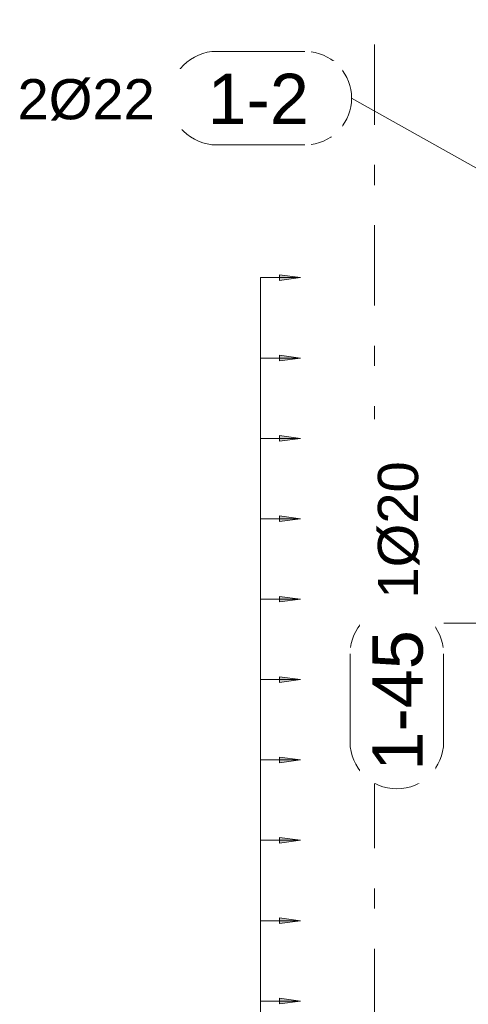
# Model space of a CAD drawing. Header units: millimetres. Extents: x 4307 to 42792, y 1610 to 10025.
# Tile 192 of 256: x 26505 to 27063, y 7716 to 8941. Entities that reach past the tile are written whole.
import ezdxf

# ---------------------------------------------------------------- set-up
doc = ezdxf.new("R2010")
doc.units = ezdxf.units.MM
doc.linetypes.add('Čára osnovy', pattern=[225, 100, -50, 25, -50])
for name, color, linetype, lineweight in [('A-ANNO-DIMS', 211, 'Continuous', 5), ('A-ANNO-DIMS-25', 211, 'Continuous', 5), ('S-GRID', 1, 'Continuous', 5), ('S-RBAR-IDEN', 171, 'Continuous', 5)]:
    doc.layers.add(name, color=color, linetype=linetype, lineweight=lineweight)
doc.styles.add('Arial', font='arial.ttf', dxfattribs={"height": 50})
doc.styles.add('Arial_1', font='arial.ttf', dxfattribs={"height": 62.5})
doc.styles.add('ISOCPEUR', font='isocpeur.ttf', dxfattribs={"width": 0.9, "height": 50})
doc.dimstyles.new('Výztuž_kusy__řezy__4', dxfattribs={"dimscale": 304.8, "dimtxt": 0.18, "dimasz": 0, "dimexe": 0, "dimexo": 0.0625, "dimgap": 0.082021, "dimtad": 1, "dimdec": 0, "dimzin": 0, "dimdsep": 46, "dimtxsty": 'ISOCPEUR', "dimblk1": 'NONE', "dimblk2": 'NONE', "dimsah": 1, "dimcen": 0.09, "dimazin": 0, "dimtfac": 1, "dimtdec": 4, "dimtix": 1, "dimtmove": 0, "dimatfit": 3, "dimfxl": 0.164042, "dimfxlon": 1, "dimtvp": 1, "dimtfill": 1, "dimtolj": 1, "dimtzin": 0, "dimarcsym": 2})

# ---------------------------------------------------------------- blocks, each defined once
blk = doc.blocks.new('DIMBLOCK749-V2')
at = {"layer": 'A-ANNO-DIMS-25'}
for points in [[(26854.5, 7720), (26828.2, 7723.5), (26828.2, 7716.5)], [(26854.5, 7620), (26828.2, 7623.5), (26828.2, 7616.5)]]:
    blk.add_hatch(color=256, dxfattribs=at).paths.add_polyline_path(points)
for p, q in [((26804.5, 7620), (26804.5, 7720)), ((26804.5, 7720), (26804.5, 7720)), ((26804.5, 7720), (26854.5, 7720)), ((26854.5, 7720), (26828.2, 7723.5)), ((26828.2, 7723.5), (26828.2, 7716.5)), ((26828.2, 7716.5), (26854.5, 7720)), ((26804.5, 7620), (26804.5, 7620)), ((26804.5, 7620), (26854.5, 7620)), ((26854.5, 7620), (26828.2, 7623.5)), ((26828.2, 7623.5), (26828.2, 7616.5)), ((26828.2, 7616.5), (26854.5, 7620))]:
    blk.add_line(p, q, dxfattribs=at)
blk = doc.blocks.new('_None')
blk = doc.blocks.new('DIMBLOCK750-V2')
at = {"layer": 'A-ANNO-DIMS-25'}
for points in [[(26854.5, 7820), (26828.2, 7823.5), (26828.2, 7816.5)], [(26854.5, 7720), (26828.2, 7723.5), (26828.2, 7716.5)]]:
    blk.add_hatch(color=256, dxfattribs=at).paths.add_polyline_path(points)
for p, q in [((26804.5, 7720), (26804.5, 7820)), ((26804.5, 7820), (26804.5, 7820)), ((26804.5, 7820), (26854.5, 7820)), ((26854.5, 7820), (26828.2, 7823.5)), ((26828.2, 7823.5), (26828.2, 7816.5)), ((26828.2, 7816.5), (26854.5, 7820)), ((26804.5, 7720), (26804.5, 7720)), ((26804.5, 7720), (26854.5, 7720)), ((26854.5, 7720), (26828.2, 7723.5)), ((26828.2, 7723.5), (26828.2, 7716.5)), ((26828.2, 7716.5), (26854.5, 7720))]:
    blk.add_line(p, q, dxfattribs=at)
blk = doc.blocks.new('DIMBLOCK751-V2')
at = {"layer": 'A-ANNO-DIMS-25'}
for points in [[(26854.5, 7920), (26828.2, 7923.5), (26828.2, 7916.5)], [(26854.5, 7820), (26828.2, 7823.5), (26828.2, 7816.5)]]:
    blk.add_hatch(color=256, dxfattribs=at).paths.add_polyline_path(points)
for p, q in [((26804.5, 7820), (26804.5, 7920)), ((26804.5, 7920), (26804.5, 7920)), ((26804.5, 7920), (26854.5, 7920)), ((26854.5, 7920), (26828.2, 7923.5)), ((26828.2, 7923.5), (26828.2, 7916.5)), ((26828.2, 7916.5), (26854.5, 7920)), ((26804.5, 7820), (26804.5, 7820)), ((26804.5, 7820), (26854.5, 7820)), ((26854.5, 7820), (26828.2, 7823.5)), ((26828.2, 7823.5), (26828.2, 7816.5)), ((26828.2, 7816.5), (26854.5, 7820))]:
    blk.add_line(p, q, dxfattribs=at)
blk = doc.blocks.new('DIMBLOCK752-V2')
at = {"layer": 'A-ANNO-DIMS-25'}
for points in [[(26854.5, 8020), (26828.2, 8023.5), (26828.2, 8016.5)], [(26854.5, 7920), (26828.2, 7923.5), (26828.2, 7916.5)]]:
    blk.add_hatch(color=256, dxfattribs=at).paths.add_polyline_path(points)
for p, q in [((26854.5, 8020), (26828.2, 8023.5)), ((26828.2, 8023.5), (26828.2, 8016.5)), ((26804.5, 7920), (26804.5, 8020)), ((26804.5, 8020), (26804.5, 8020)), ((26804.5, 8020), (26854.5, 8020)), ((26828.2, 8016.5), (26854.5, 8020)), ((26804.5, 7920), (26804.5, 7920)), ((26804.5, 7920), (26854.5, 7920)), ((26854.5, 7920), (26828.2, 7923.5)), ((26828.2, 7923.5), (26828.2, 7916.5)), ((26828.2, 7916.5), (26854.5, 7920))]:
    blk.add_line(p, q, dxfattribs=at)
blk = doc.blocks.new('DIMBLOCK753-V2')
at = {"layer": 'A-ANNO-DIMS-25'}
for points in [[(26854.5, 8120), (26828.2, 8123.5), (26828.2, 8116.5)], [(26854.5, 8020), (26828.2, 8023.5), (26828.2, 8016.5)]]:
    blk.add_hatch(color=256, dxfattribs=at).paths.add_polyline_path(points)
for p, q in [((26854.5, 8120), (26828.2, 8123.5)), ((26828.2, 8123.5), (26828.2, 8116.5)), ((26804.5, 8020), (26804.5, 8120)), ((26804.5, 8120), (26804.5, 8120)), ((26804.5, 8120), (26854.5, 8120)), ((26828.2, 8116.5), (26854.5, 8120)), ((26854.5, 8020), (26828.2, 8023.5)), ((26828.2, 8023.5), (26828.2, 8016.5)), ((26804.5, 8020), (26804.5, 8020)), ((26804.5, 8020), (26854.5, 8020)), ((26828.2, 8016.5), (26854.5, 8020))]:
    blk.add_line(p, q, dxfattribs=at)
blk = doc.blocks.new('DIMBLOCK754-V2')
at = {"layer": 'A-ANNO-DIMS-25'}
for points in [[(26854.5, 8220), (26828.2, 8223.5), (26828.2, 8216.5)], [(26854.5, 8120), (26828.2, 8123.5), (26828.2, 8116.5)]]:
    blk.add_hatch(color=256, dxfattribs=at).paths.add_polyline_path(points)
for p, q in [((26804.5, 8120), (26804.5, 8220)), ((26804.5, 8220), (26804.5, 8220)), ((26804.5, 8220), (26854.5, 8220)), ((26854.5, 8220), (26828.2, 8223.5)), ((26828.2, 8223.5), (26828.2, 8216.5)), ((26828.2, 8216.5), (26854.5, 8220)), ((26854.5, 8120), (26828.2, 8123.5)), ((26828.2, 8123.5), (26828.2, 8116.5)), ((26804.5, 8120), (26804.5, 8120)), ((26804.5, 8120), (26854.5, 8120)), ((26828.2, 8116.5), (26854.5, 8120))]:
    blk.add_line(p, q, dxfattribs=at)
blk = doc.blocks.new('DIMBLOCK755-V2')
at = {"layer": 'A-ANNO-DIMS-25'}
for points in [[(26854.5, 8320), (26828.2, 8323.5), (26828.2, 8316.5)], [(26854.5, 8220), (26828.2, 8223.5), (26828.2, 8216.5)]]:
    blk.add_hatch(color=256, dxfattribs=at).paths.add_polyline_path(points)
for p, q in [((26804.5, 8220), (26804.5, 8320)), ((26804.5, 8320), (26804.5, 8320)), ((26804.5, 8320), (26854.5, 8320)), ((26854.5, 8320), (26828.2, 8323.5)), ((26828.2, 8323.5), (26828.2, 8316.5)), ((26828.2, 8316.5), (26854.5, 8320)), ((26804.5, 8220), (26804.5, 8220)), ((26804.5, 8220), (26854.5, 8220)), ((26854.5, 8220), (26828.2, 8223.5)), ((26828.2, 8223.5), (26828.2, 8216.5)), ((26828.2, 8216.5), (26854.5, 8220))]:
    blk.add_line(p, q, dxfattribs=at)
blk = doc.blocks.new('DIMBLOCK756-V2')
at = {"layer": 'A-ANNO-DIMS-25'}
for points in [[(26854.5, 8420), (26828.2, 8423.5), (26828.2, 8416.5)], [(26854.5, 8320), (26828.2, 8323.5), (26828.2, 8316.5)]]:
    blk.add_hatch(color=256, dxfattribs=at).paths.add_polyline_path(points)
for p, q in [((26804.5, 8320), (26804.5, 8420)), ((26804.5, 8420), (26804.5, 8420)), ((26804.5, 8420), (26854.5, 8420)), ((26854.5, 8420), (26828.2, 8423.5)), ((26828.2, 8423.5), (26828.2, 8416.5)), ((26828.2, 8416.5), (26854.5, 8420)), ((26804.5, 8320), (26804.5, 8320)), ((26804.5, 8320), (26854.5, 8320)), ((26854.5, 8320), (26828.2, 8323.5)), ((26828.2, 8323.5), (26828.2, 8316.5)), ((26828.2, 8316.5), (26854.5, 8320))]:
    blk.add_line(p, q, dxfattribs=at)
blk = doc.blocks.new('DIMBLOCK757-V2')
at = {"layer": 'A-ANNO-DIMS-25'}
for points in [[(26854.5, 8520), (26828.2, 8523.5), (26828.2, 8516.5)], [(26854.5, 8420), (26828.2, 8423.5), (26828.2, 8416.5)]]:
    blk.add_hatch(color=256, dxfattribs=at).paths.add_polyline_path(points)
for p, q in [((26804.5, 8420), (26804.5, 8520)), ((26804.5, 8520), (26804.5, 8520)), ((26804.5, 8520), (26854.5, 8520)), ((26854.5, 8520), (26828.2, 8523.5)), ((26828.2, 8523.5), (26828.2, 8516.5)), ((26828.2, 8516.5), (26854.5, 8520)), ((26804.5, 8420), (26804.5, 8420)), ((26804.5, 8420), (26854.5, 8420)), ((26854.5, 8420), (26828.2, 8423.5)), ((26828.2, 8423.5), (26828.2, 8416.5)), ((26828.2, 8416.5), (26854.5, 8420))]:
    blk.add_line(p, q, dxfattribs=at)
blk = doc.blocks.new('DIMBLOCK758-V2')
at = {"layer": 'A-ANNO-DIMS-25'}
for points in [[(26854.5, 8620), (26828.2, 8623.5), (26828.2, 8616.5)], [(26854.5, 8520), (26828.2, 8523.5), (26828.2, 8516.5)]]:
    blk.add_hatch(color=256, dxfattribs=at).paths.add_polyline_path(points)
for p, q in [((26854.5, 8620), (26828.2, 8623.5)), ((26828.2, 8623.5), (26828.2, 8616.5)), ((26804.5, 8520), (26804.5, 8620)), ((26804.5, 8620), (26804.5, 8620)), ((26804.5, 8620), (26854.5, 8620)), ((26828.2, 8616.5), (26854.5, 8620)), ((26804.5, 8520), (26804.5, 8520)), ((26804.5, 8520), (26854.5, 8520)), ((26854.5, 8520), (26828.2, 8523.5)), ((26828.2, 8523.5), (26828.2, 8516.5)), ((26828.2, 8516.5), (26854.5, 8520))]:
    blk.add_line(p, q, dxfattribs=at)
blk = doc.blocks.new('DIMBLOCK759-V2')
at = {"layer": 'A-ANNO-DIMS-25'}
for points in [[(26854.5, 8620), (26828.2, 8623.5), (26828.2, 8616.5)], [(26854.5, 8520), (26828.2, 8523.5), (26828.2, 8516.5)], [(26854.5, 8420), (26828.2, 8423.5), (26828.2, 8416.5)], [(26854.5, 8320), (26828.2, 8323.5), (26828.2, 8316.5)], [(26854.5, 8220), (26828.2, 8223.5), (26828.2, 8216.5)], [(26854.5, 8120), (26828.2, 8123.5), (26828.2, 8116.5)], [(26854.5, 8020), (26828.2, 8023.5), (26828.2, 8016.5)], [(26854.5, 7920), (26828.2, 7923.5), (26828.2, 7916.5)], [(26854.5, 7820), (26828.2, 7823.5), (26828.2, 7816.5)], [(26854.5, 7720), (26828.2, 7723.5), (26828.2, 7716.5)], [(26854.5, 7620), (26828.2, 7623.5), (26828.2, 7616.5)], [(26854.5, 7520), (26828.2, 7523.5), (26828.2, 7516.5)], [(26854.5, 7420), (26828.2, 7423.5), (26828.2, 7416.5)], [(26854.5, 7320), (26828.2, 7323.5), (26828.2, 7316.5)], [(26854.5, 7220), (26828.2, 7223.5), (26828.2, 7216.5)], [(26854.5, 7120), (26828.2, 7123.5), (26828.2, 7116.5)], [(26854.5, 7020), (26828.2, 7023.5), (26828.2, 7016.5)], [(26854.5, 6920), (26828.2, 6923.5), (26828.2, 6916.5)], [(26854.5, 6820), (26828.2, 6823.5), (26828.2, 6816.5)], [(26854.5, 6720), (26828.2, 6723.5), (26828.2, 6716.5)], [(26854.5, 6620), (26828.2, 6623.5), (26828.2, 6616.5)], [(26854.5, 6520), (26828.2, 6523.5), (26828.2, 6516.5)], [(26854.5, 6420), (26828.2, 6423.5), (26828.2, 6416.5)], [(26854.5, 6320), (26828.2, 6323.5), (26828.2, 6316.5)], [(26854.5, 6220), (26828.2, 6223.5), (26828.2, 6216.5)], [(26854.5, 6120), (26828.2, 6123.5), (26828.2, 6116.5)], [(26854.5, 6020), (26828.2, 6023.5), (26828.2, 6016.5)], [(26854.5, 5920), (26828.2, 5923.5), (26828.2, 5916.5)]]:
    blk.add_hatch(color=256, dxfattribs=at).paths.add_polyline_path(points)
for p, q in [((26854.5, 8620), (26828.2, 8623.5)), ((26828.2, 8623.5), (26828.2, 8616.5)), ((26804.5, 5920), (26804.5, 8620)), ((26804.5, 8520), (26804.5, 8620)), ((26804.5, 8620), (26804.5, 8620)), ((26804.5, 8620), (26854.5, 8620)), ((26828.2, 8616.5), (26854.5, 8620)), ((26804.5, 8420), (26804.5, 8520)), ((26804.5, 8520), (26804.5, 8520)), ((26804.5, 8520), (26854.5, 8520)), ((26854.5, 8520), (26828.2, 8523.5)), ((26828.2, 8523.5), (26828.2, 8516.5)), ((26828.2, 8516.5), (26854.5, 8520)), ((26804.5, 8320), (26804.5, 8420)), ((26804.5, 8420), (26804.5, 8420)), ((26804.5, 8420), (26854.5, 8420)), ((26854.5, 8420), (26828.2, 8423.5)), ((26828.2, 8423.5), (26828.2, 8416.5)), ((26828.2, 8416.5), (26854.5, 8420)), ((26804.5, 8220), (26804.5, 8320)), ((26804.5, 8320), (26804.5, 8320)), ((26804.5, 8320), (26854.5, 8320)), ((26854.5, 8320), (26828.2, 8323.5)), ((26828.2, 8323.5), (26828.2, 8316.5)), ((26828.2, 8316.5), (26854.5, 8320)), ((26804.5, 8120), (26804.5, 8220)), ((26804.5, 8220), (26804.5, 8220)), ((26804.5, 8220), (26854.5, 8220)), ((26854.5, 8220), (26828.2, 8223.5)), ((26828.2, 8223.5), (26828.2, 8216.5)), ((26828.2, 8216.5), (26854.5, 8220)), ((26854.5, 8120), (26828.2, 8123.5)), ((26828.2, 8123.5), (26828.2, 8116.5)), ((26804.5, 8020), (26804.5, 8120)), ((26804.5, 8120), (26804.5, 8120)), ((26804.5, 8120), (26854.5, 8120)), ((26828.2, 8116.5), (26854.5, 8120)), ((26854.5, 8020), (26828.2, 8023.5)), ((26828.2, 8023.5), (26828.2, 8016.5)), ((26804.5, 7920), (26804.5, 8020)), ((26804.5, 8020), (26804.5, 8020)), ((26804.5, 8020), (26854.5, 8020)), ((26828.2, 8016.5), (26854.5, 8020)), ((26804.5, 7820), (26804.5, 7920)), ((26804.5, 7920), (26804.5, 7920)), ((26804.5, 7920), (26854.5, 7920)), ((26854.5, 7920), (26828.2, 7923.5)), ((26828.2, 7923.5), (26828.2, 7916.5)), ((26828.2, 7916.5), (26854.5, 7920)), ((26804.5, 7720), (26804.5, 7820)), ((26804.5, 7820), (26804.5, 7820)), ((26804.5, 7820), (26854.5, 7820)), ((26854.5, 7820), (26828.2, 7823.5)), ((26828.2, 7823.5), (26828.2, 7816.5)), ((26828.2, 7816.5), (26854.5, 7820)), ((26804.5, 7620), (26804.5, 7720)), ((26804.5, 7720), (26804.5, 7720)), ((26804.5, 7720), (26854.5, 7720)), ((26854.5, 7720), (26828.2, 7723.5)), ((26828.2, 7723.5), (26828.2, 7716.5)), ((26828.2, 7716.5), (26854.5, 7720)), ((26804.5, 7520), (26804.5, 7620)), ((26804.5, 7620), (26804.5, 7620)), ((26804.5, 7620), (26854.5, 7620)), ((26854.5, 7620), (26828.2, 7623.5)), ((26828.2, 7623.5), (26828.2, 7616.5)), ((26828.2, 7616.5), (26854.5, 7620)), ((26854.5, 7520), (26828.2, 7523.5)), ((26828.2, 7523.5), (26828.2, 7516.5)), ((26804.5, 7420), (26804.5, 7520)), ((26804.5, 7520), (26804.5, 7520)), ((26804.5, 7520), (26854.5, 7520)), ((26828.2, 7516.5), (26854.5, 7520)), ((26854.5, 7420), (26828.2, 7423.5)), ((26828.2, 7423.5), (26828.2, 7416.5)), ((26804.5, 7320), (26804.5, 7420)), ((26804.5, 7420), (26804.5, 7420)), ((26804.5, 7420), (26854.5, 7420)), ((26828.2, 7416.5), (26854.5, 7420)), ((26804.5, 7220), (26804.5, 7320)), ((26804.5, 7320), (26804.5, 7320)), ((26804.5, 7320), (26854.5, 7320)), ((26854.5, 7320), (26828.2, 7323.5)), ((26828.2, 7323.5), (26828.2, 7316.5)), ((26828.2, 7316.5), (26854.5, 7320)), ((26804.5, 7120), (26804.5, 7220)), ((26804.5, 7220), (26804.5, 7220)), ((26804.5, 7220), (26854.5, 7220)), ((26854.5, 7220), (26828.2, 7223.5)), ((26828.2, 7223.5), (26828.2, 7216.5)), ((26828.2, 7216.5), (26854.5, 7220)), ((26804.5, 7020), (26804.5, 7120)), ((26804.5, 7120), (26804.5, 7120)), ((26804.5, 7120), (26854.5, 7120)), ((26854.5, 7120), (26828.2, 7123.5)), ((26828.2, 7123.5), (26828.2, 7116.5)), ((26828.2, 7116.5), (26854.5, 7120)), ((26804.5, 6920), (26804.5, 7020)), ((26804.5, 7020), (26804.5, 7020)), ((26804.5, 7020), (26854.5, 7020)), ((26854.5, 7020), (26828.2, 7023.5)), ((26828.2, 7023.5), (26828.2, 7016.5)), ((26828.2, 7016.5), (26854.5, 7020)), ((26854.5, 6920), (26828.2, 6923.5)), ((26828.2, 6923.5), (26828.2, 6916.5)), ((26804.5, 6820), (26804.5, 6920)), ((26804.5, 6920), (26804.5, 6920)), ((26804.5, 6920), (26854.5, 6920)), ((26828.2, 6916.5), (26854.5, 6920)), ((26854.5, 6820), (26828.2, 6823.5)), ((26828.2, 6823.5), (26828.2, 6816.5)), ((26804.5, 6720), (26804.5, 6820)), ((26804.5, 6820), (26804.5, 6820)), ((26804.5, 6820), (26854.5, 6820)), ((26828.2, 6816.5), (26854.5, 6820)), ((26804.5, 6620), (26804.5, 6720)), ((26804.5, 6720), (26804.5, 6720)), ((26804.5, 6720), (26854.5, 6720)), ((26854.5, 6720), (26828.2, 6723.5)), ((26828.2, 6723.5), (26828.2, 6716.5)), ((26828.2, 6716.5), (26854.5, 6720)), ((26804.5, 6520), (26804.5, 6620)), ((26804.5, 6620), (26804.5, 6620)), ((26804.5, 6620), (26854.5, 6620)), ((26854.5, 6620), (26828.2, 6623.5)), ((26828.2, 6623.5), (26828.2, 6616.5)), ((26828.2, 6616.5), (26854.5, 6620)), ((26804.5, 6420), (26804.5, 6520)), ((26804.5, 6520), (26804.5, 6520)), ((26804.5, 6520), (26854.5, 6520)), ((26854.5, 6520), (26828.2, 6523.5)), ((26828.2, 6523.5), (26828.2, 6516.5)), ((26828.2, 6516.5), (26854.5, 6520)), ((26804.5, 6320), (26804.5, 6420)), ((26804.5, 6420), (26804.5, 6420)), ((26804.5, 6420), (26854.5, 6420)), ((26854.5, 6420), (26828.2, 6423.5)), ((26828.2, 6423.5), (26828.2, 6416.5)), ((26828.2, 6416.5), (26854.5, 6420)), ((26854.5, 6320), (26828.2, 6323.5)), ((26828.2, 6323.5), (26828.2, 6316.5)), ((26804.5, 6220), (26804.5, 6320)), ((26804.5, 6320), (26804.5, 6320)), ((26804.5, 6320), (26854.5, 6320)), ((26828.2, 6316.5), (26854.5, 6320)), ((26854.5, 6220), (26828.2, 6223.5)), ((26828.2, 6223.5), (26828.2, 6216.5)), ((26804.5, 6120), (26804.5, 6220)), ((26804.5, 6220), (26804.5, 6220)), ((26804.5, 6220), (26854.5, 6220)), ((26828.2, 6216.5), (26854.5, 6220)), ((26804.5, 6020), (26804.5, 6120)), ((26804.5, 6120), (26804.5, 6120)), ((26804.5, 6120), (26854.5, 6120)), ((26854.5, 6120), (26828.2, 6123.5)), ((26828.2, 6123.5), (26828.2, 6116.5)), ((26828.2, 6116.5), (26854.5, 6120)), ((26804.5, 5920), (26804.5, 6020)), ((26804.5, 6020), (26804.5, 6020)), ((26804.5, 6020), (26854.5, 6020)), ((26854.5, 6020), (26828.2, 6023.5)), ((26828.2, 6023.5), (26828.2, 6016.5)), ((26828.2, 6016.5), (26854.5, 6020)), ((26804.5, 5920), (26804.5, 5920)), ((26804.5, 5920), (26854.5, 5920)), ((26854.5, 5920), (26828.2, 5923.5)), ((26828.2, 5923.5), (26828.2, 5916.5)), ((26828.2, 5916.5), (26854.5, 5920))]:
    blk.add_line(p, q, dxfattribs=at)
blk = doc.blocks.new('Popisek výztuže - _Typ_ množství_PRAVÝ _řezy_-573729-V2')
at = {"layer": 'S-RBAR-IDEN'}
for p, q in [((16400.1, 9158.3), (16290.4, 9158.3)), ((16290.4, 9041.9), (16400.1, 9041.9))]:
    blk.add_line(p, q, dxfattribs=at)
for centre, start, end in [((16290.4, 9100.1), 90, 270), ((16400.1, 9100.1), 277.6434, 82.3566)]:
    blk.add_arc(centre, 58.2, start, end, dxfattribs=at)
blk = doc.blocks.new('Popisek výztuže - _Typ_ množství_LEVÝ-573731-V2')
at = {"layer": 'S-RBAR-IDEN'}
for p, q in [((15498.2, 8901.5), (15388.5, 8901.5)), ((15388.5, 8785.1), (15498.2, 8785.1))]:
    blk.add_line(p, q, dxfattribs=at)
for centre, start, end in [((15388.5, 8843.3), 90, 270), ((15498.2, 8843.3), 277.6434, 82.3566)]:
    blk.add_arc(centre, 58.2, start, end, dxfattribs=at)

msp = doc.modelspace()

# ---------------------------------------------------------------- linework, layer by layer
at = {"layer": 'S-GRID', "linetype": 'Čára osnovy', "lineweight": 9}
msp.add_line((26946.5, 1610.2), (26946.5, 9632.5), dxfattribs=at)
at = {"layer": 'S-RBAR-IDEN'}
for p, q in [((27101.5, 8740.4), (26917.8, 8843.3)), ((27148.5, 8190), (27032.5, 8190))]:
    msp.add_line(p, q, dxfattribs=at)

# ---------------------------------------------------------------- block references
msp.add_blockref('Popisek výztuže - _Typ_ množství_LEVÝ-573731-V2', (11361.5, 0), dxfattribs=at)
at = {"layer": 'S-RBAR-IDEN', "rotation": 89.99999999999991}
msp.add_blockref('Popisek výztuže - _Typ_ množství_PRAVÝ _řezy_-573729-V2', (36074.3, -8248.1), dxfattribs=at)

# ---------------------------------------------------------------- texts
at = {"layer": 'S-RBAR-IDEN', "insert": (26502.2, 8867), "char_height": 50, "width": 210.443, "attachment_point": 1, "style": 'Arial', "bg_fill": 3, "box_fill_scale": 1.25, "bg_fill_color": 256, "bg_fill_true_color": 13158600, "bg_fill_transparency": 0}
msp.add_mtext('2Ø22', dxfattribs=at)

# ---------------------------------------------------------------- dimensions: what is measured, and where the dimension line sits
at = {"layer": 'A-ANNO-DIMS'}
for base, p1, p2, text, override, picture, middle in [((26804.5, 8620), (26854.5, 5920), (26854.5, 8620), '100 2700', {"dimpost": '<>', "dimblk1": 'None', "dimblk2": 'None', "dimsah": 1, "dimfxl": 2700}, 'DIMBLOCK759-V2', (26754.5, 7270)), ((26804.5, 8620), (26854.5, 8520), (26854.5, 8620), ' ', {"dimpost": '<>', "dimfxl": 100}, 'DIMBLOCK758-V2', (26804.5, 8570)), ((26804.5, 8520), (26854.5, 8420), (26854.5, 8520), ' ', {"dimpost": '<>', "dimfxl": 100}, 'DIMBLOCK757-V2', (26804.5, 8470)), ((26804.5, 8420), (26854.5, 8320), (26854.5, 8420), ' ', {"dimpost": '<>', "dimfxl": 100}, 'DIMBLOCK756-V2', (26804.5, 8370)), ((26804.5, 8320), (26854.5, 8220), (26854.5, 8320), ' ', {"dimpost": '<>', "dimfxl": 100}, 'DIMBLOCK755-V2', (26804.5, 8270)), ((26804.5, 8220), (26854.5, 8120), (26854.5, 8220), ' ', {"dimpost": '<>', "dimfxl": 100}, 'DIMBLOCK754-V2', (26804.5, 8170)), ((26804.5, 8120), (26854.5, 8020), (26854.5, 8120), ' ', {"dimpost": '<>', "dimfxl": 100}, 'DIMBLOCK753-V2', (26804.5, 8070)), ((26804.5, 8020), (26854.5, 7920), (26854.5, 8020), ' ', {"dimpost": '<>', "dimfxl": 100}, 'DIMBLOCK752-V2', (26804.5, 7970)), ((26804.5, 7920), (26854.5, 7820), (26854.5, 7920), ' ', {"dimpost": '<>', "dimfxl": 100}, 'DIMBLOCK751-V2', (26804.5, 7870)), ((26804.5, 7820), (26854.5, 7720), (26854.5, 7820), ' ', {"dimpost": '<>', "dimfxl": 100}, 'DIMBLOCK750-V2', (26804.5, 7770)), ((26804.5, 7720), (26854.5, 7620), (26854.5, 7720), ' ', {"dimpost": '<>', "dimfxl": 100}, 'DIMBLOCK749-V2', (26804.5, 7670))]:
    dim = msp.add_linear_dim(base=base, p1=p1, p2=p2, angle=90, text=text, dimstyle='Výztuž_kusy__řezy__4', override=override, dxfattribs=at)
    dim.commit()
    dim.dimension.update_dxf_attribs({"geometry": picture, "text_midpoint": middle})

# ---------------------------------------------------------------- next in the draw order: texts
at = {"layer": 'S-RBAR-IDEN', "insert": (26738.6, 8873.7), "char_height": 62.5, "width": 152.321, "attachment_point": 1, "style": 'Arial_1', "bg_fill": 3, "box_fill_scale": 1.25, "bg_fill_color": 256, "bg_fill_true_color": 13158600, "bg_fill_transparency": 0}
msp.add_mtext('1-2', dxfattribs=at)
at = {"layer": 'S-RBAR-IDEN', "width": 210.443, "attachment_point": 1, "rotation": 90, "bg_fill": 3, "box_fill_scale": 1.25, "bg_fill_color": 256, "bg_fill_true_color": 13158600, "bg_fill_transparency": 0}
for s, insert, char_height, style in [('1Ø20', (26950.6, 8220.7), 50, 'Arial'), ('1-45', (26943.9, 8006.7), 62.5, 'Arial_1')]:
    msp.add_mtext(s, dxfattribs=dict(at, insert=insert, char_height=char_height, style=style))

doc.saveas('drawing.dxf')
